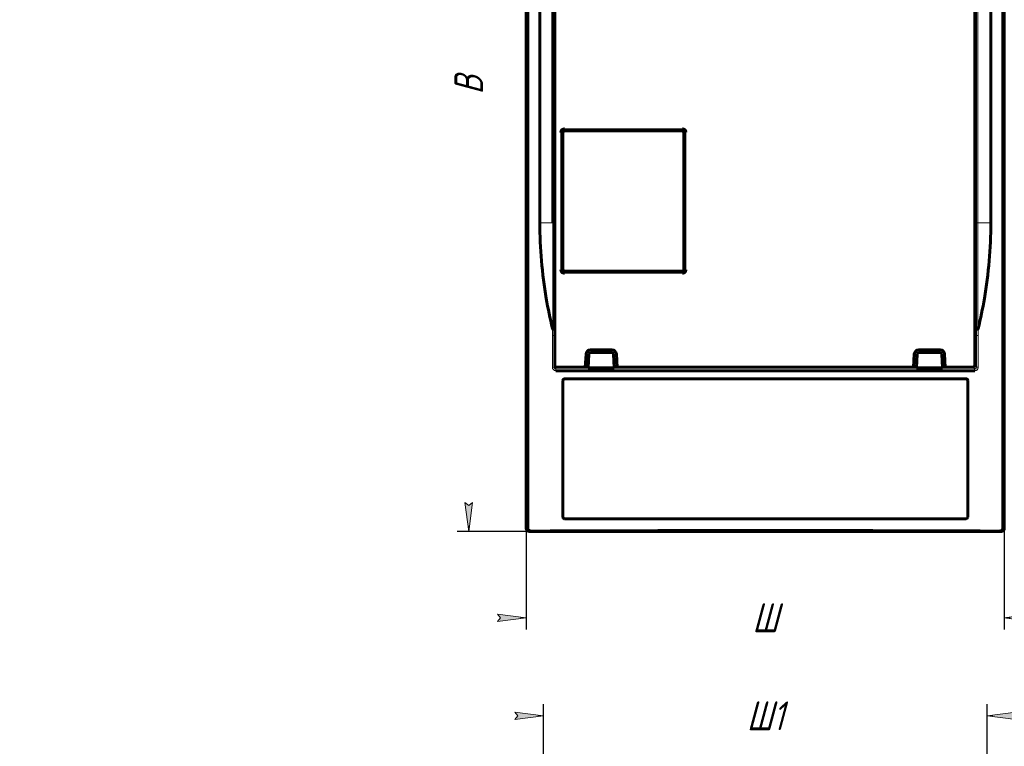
# Model space of a CAD drawing. Header units: millimetres. Extents: x 0 to 297, y 0 to 420.
# Tile 2 of 4: x 0 to 171, y 168 to 294. Entities that reach past the tile are written whole.
import ezdxf

# ---------------------------------------------------------------- set-up
doc = ezdxf.new("R2010")
doc.units = ezdxf.units.MM
doc.linetypes.add('K5LT_BASIC', pattern=[0])
doc.linetypes.add('K5LT_THIN', pattern=[0])
doc.layers.add('Системный слой', color=7, linetype='Continuous')
doc.styles.add('KDIMTEXTSTYLE', font='GOST_AU.SHX', dxfattribs={"width": 0.96, "oblique": 15, "height": 5})
doc.dimstyles.new('KDIMSTYLE (1.00)', dxfattribs={"dimtxt": 5, "dimasz": 1, "dimexe": 2, "dimexo": 0, "dimgap": 1, "dimtad": 1, "dimtxsty": 'KDIMTEXTSTYLE', "dimsah": 1, "dimcen": 0, "dimdle": 1, "dimadec": 0, "dimazin": 0, "dimtfac": 0.667, "dimtmove": 0, "dimatfit": 3, "dimfxl": 1, "dimtvp": 1, "dimtolj": 1, "dimtzin": 0, "dimarcsym": 0})

# ---------------------------------------------------------------- blocks, each defined once
blk = doc.blocks.new('U0')
at = {"layer": 'Системный слой', "color": 150, "linetype": 'K5LT_BASIC', "lineweight": 60, "true_color": 0x0080ff}
for p, q in [((155.7212990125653, 233.6354494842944), (155.2206128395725, 233.6354494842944)), ((160.7239717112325, 233.6354494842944), (160.2232855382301, 233.6354494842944))]:
    blk.add_line(p, q, dxfattribs=at)
blk = doc.blocks.new('U3')
at = {"layer": 'Системный слой', "color": 150, "linetype": 'K5LT_BASIC', "lineweight": 60, "true_color": 0x0080ff}
for p, q in [((98.72129901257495, 233.6354494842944), (98.22061283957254, 233.6354494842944)), ((103.7239717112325, 233.6354494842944), (103.2232855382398, 233.6354494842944))]:
    blk.add_line(p, q, dxfattribs=at)
blk = doc.blocks.new('KDIMARROW_01')
at = {"layer": 'Системный слой'}
blk.add_hatch(color=0, dxfattribs=at).paths.add_polyline_path([(0, 0), (-5, 0.658262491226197), (-4.5, 5.51091059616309e-16), (-5, -0.6582624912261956)])
at = {"layer": 'Системный слой', "color": 0, "linetype": 'K5LT_THIN', "lineweight": 18}
for p, q in [((-4.5, 5.51091059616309e-16), (-5, 0.658262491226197)), ((-5, 0.658262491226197), (0, 0)), ((0, 0), (-5, -0.6582624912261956)), ((-5, -0.6582624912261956), (-4.5, 5.51091059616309e-16)), ((0, 0), (-1, 0))]:
    blk.add_line(p, q, dxfattribs=at)

msp = doc.modelspace()

# ---------------------------------------------------------------- linework, layer by layer
at = {"layer": 'Системный слой', "color": 150, "linetype": 'K5LT_BASIC', "lineweight": 60, "true_color": 0x0080ff}
for p, q in [((87.97229932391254, 205.6022749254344), (87.97231117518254, 359.6023088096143)), ((88.22996634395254, 359.3596783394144), (88.22996416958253, 205.6633479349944)), ((170.7146175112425, 359.3596790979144), (170.7146200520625, 205.6633475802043)), ((170.9722856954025, 205.6022756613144), (170.9722736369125, 359.6023159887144)), ((90.32229256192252, 335.8786491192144), (90.32229256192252, 258.6548110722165)), ((92.58193242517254, 335.6233910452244), (92.58043369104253, 258.6548110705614)), ((92.82456462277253, 335.7446570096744), (92.82358200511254, 258.6548110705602)), ((168.6222919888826, 335.8786491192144), (168.6222919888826, 258.6548110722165)), ((92.90816370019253, 333.9940457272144), (92.90816370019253, 258.6548110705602)), ((165.8360277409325, 333.9940457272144), (165.8360277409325, 258.6548110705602)), ((94.32114734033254, 250.5826942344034), (94.32114734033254, 274.3478754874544)), ((94.62110164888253, 274.6478297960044), (115.0362829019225, 274.6478297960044)), ((115.3362372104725, 274.3478754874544), (115.3362372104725, 250.5826942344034)), ((115.0362829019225, 250.2827399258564), (94.62110164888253, 250.2827399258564)), ((92.91134898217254, 239.1062079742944), (92.91134898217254, 233.9023031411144)), ((165.8254091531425, 239.1062079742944), (165.8254091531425, 233.9022391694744)), ((99.13800109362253, 236.6544020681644), (102.8065834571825, 236.6544020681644)), ((99.13800109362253, 236.1544020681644), (102.8065834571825, 236.1544020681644)), ((156.1380010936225, 236.6544020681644), (159.8065834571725, 236.6544020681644)), ((159.8065834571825, 236.1544020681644), (156.1380010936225, 236.1544020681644)), ((98.21887475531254, 233.6022848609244), (98.33909746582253, 235.8962708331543)), ((98.83841223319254, 235.8701028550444), (98.71507850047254, 233.5167550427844)), ((103.2295060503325, 233.5167550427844), (103.1061723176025, 235.8701028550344)), ((103.6054870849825, 235.8962708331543), (103.7257097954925, 233.6022848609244)), ((155.2188747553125, 233.6022848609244), (155.3390974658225, 235.8962708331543)), ((155.7150785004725, 233.5167550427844), (155.8384122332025, 235.8701028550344)), ((160.1061723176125, 235.8701028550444), (160.2295060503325, 233.5167550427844)), ((160.6054870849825, 235.8962708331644), (160.7257097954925, 233.6022848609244)), ((98.21887475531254, 233.6022848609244), (93.21132568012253, 233.6022848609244)), ((103.2295060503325, 233.5167550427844), (98.71507850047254, 233.5167550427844)), ((155.2188747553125, 233.6022848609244), (103.7257097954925, 233.6022848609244)), ((155.7150785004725, 233.5167550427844), (160.2295060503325, 233.5167550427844)), ((165.5254548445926, 233.6022848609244), (160.7257097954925, 233.6022848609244)), ((94.32229227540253, 231.3022848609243), (94.32229227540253, 207.6022848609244)), ((164.3222922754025, 231.6022848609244), (94.62229227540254, 231.6022848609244)), ((164.6222922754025, 231.3022848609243), (164.6222922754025, 207.6022848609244)), ((164.3222922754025, 207.3022848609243), (94.62229227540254, 207.3022848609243)), ((88.47228603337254, 205.1022897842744), (170.4722975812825, 205.1022890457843))]:
    msp.add_line(p, q, dxfattribs=at)
at = {"layer": 'Системный слой', "color": 7, "linetype": 'K5LT_THIN', "lineweight": 18}
for p, q in [((166.1180466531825, 258.6548110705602), (166.1180466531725, 335.7443529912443)), ((166.3611533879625, 258.6548110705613), (166.3611533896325, 335.6235335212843)), ((93.97571847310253, 274.3933500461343), (94.27567285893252, 274.3933500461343)), ((93.97571847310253, 250.5372196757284), (93.97571847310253, 274.3933500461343)), ((94.27567269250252, 250.5372196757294), (94.27567285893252, 274.3933500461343)), ((94.27567285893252, 274.3933500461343), (94.32114734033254, 274.3478754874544)), ((94.57562708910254, 274.9932586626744), (115.0817574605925, 274.9932586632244)), ((94.57562708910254, 274.9932586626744), (94.57562708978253, 274.6933015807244)), ((94.57562708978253, 274.6933015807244), (115.0817574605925, 274.6933042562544)), ((94.57562708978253, 274.6933015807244), (94.62110164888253, 274.6478297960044)), ((115.0362829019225, 274.6478297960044), (115.0817574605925, 274.6933042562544)), ((115.0817574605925, 274.9932586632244), (115.0817574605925, 274.6933042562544)), ((115.3362372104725, 274.3478754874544), (115.3817118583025, 274.3933500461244)), ((115.6816660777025, 274.3933500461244), (115.3817118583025, 274.3933500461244)), ((115.3817118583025, 274.3933500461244), (115.3817116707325, 250.5372196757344)), ((115.6816660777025, 274.3933500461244), (115.6816660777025, 250.5372196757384)), ((90.32229256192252, 258.6548110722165), (92.58043369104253, 258.6548110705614)), ((92.82358200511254, 258.6548110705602), (92.58043369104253, 258.6548110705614)), ((92.82358200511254, 258.6548110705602), (92.82358952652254, 240.1993412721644)), ((92.90816370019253, 258.6548110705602), (92.82358200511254, 258.6548110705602)), ((166.1180466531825, 258.6548110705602), (165.8360277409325, 258.6548110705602)), ((166.1180219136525, 240.1872246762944), (166.1180466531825, 258.6548110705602)), ((166.1180466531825, 258.6548110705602), (166.3611533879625, 258.6548110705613)), ((168.6222919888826, 258.6548110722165), (166.3611533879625, 258.6548110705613)), ((93.97571847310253, 250.5372196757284), (94.27567269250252, 250.5372196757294)), ((94.32114734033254, 250.5826942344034), (94.27567269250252, 250.5372196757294)), ((94.62110164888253, 250.2827399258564), (94.57562709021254, 250.2372654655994)), ((94.57562709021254, 249.9373110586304), (94.57562709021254, 250.2372654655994)), ((115.0817574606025, 250.2372652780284), (94.57562709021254, 250.2372654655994)), ((115.0817574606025, 249.9373110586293), (94.57562709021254, 249.9373110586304)), ((115.0362829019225, 250.2827399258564), (115.0817574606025, 250.2372652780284)), ((115.0817574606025, 249.9373110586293), (115.0817574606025, 250.2372652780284)), ((115.3362372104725, 250.5826942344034), (115.3817116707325, 250.5372196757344)), ((115.6816660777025, 250.5372196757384), (115.3817116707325, 250.5372196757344)), ((92.50883437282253, 240.3538974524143), (92.50922517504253, 239.1061595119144)), ((92.82358952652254, 240.1993412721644), (92.82393311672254, 239.1061958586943)), ((166.1168895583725, 239.1062080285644), (166.1180219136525, 240.1872246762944)), ((166.4315543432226, 239.1060464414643), (166.4328443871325, 240.3419171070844)), ((92.82393311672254, 239.1061958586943), (92.50922517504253, 239.1061595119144)), ((92.50922517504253, 239.1061595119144), (92.50922517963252, 233.6108899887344)), ((92.91134898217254, 239.1062079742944), (92.82393311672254, 239.1061958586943)), ((92.82393311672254, 239.1061958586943), (92.82393317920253, 233.6108899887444)), ((166.1168895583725, 239.1062080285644), (165.8254091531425, 239.1062079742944)), ((166.1168897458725, 233.6107587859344), (166.1168895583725, 239.1062080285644)), ((166.4315544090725, 233.6107587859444), (166.4315543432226, 239.1060464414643)), ((92.82393317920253, 233.6108899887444), (92.50922517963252, 233.6108899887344)), ((92.91134898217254, 233.9023031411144), (92.82393317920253, 233.6108899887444)), ((93.21132568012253, 233.6022848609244), (93.12373767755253, 233.3102977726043)), ((165.8174447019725, 233.3102951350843), (165.5254548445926, 233.6022848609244)), ((166.1168897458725, 233.6107587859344), (165.8254091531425, 233.9022391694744)), ((166.1168897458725, 233.6107587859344), (166.4315544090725, 233.6107587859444)), ((88.03673075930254, 205.6177560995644), (87.97229932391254, 205.6022749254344)), ((170.9722856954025, 205.6022756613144), (170.9078537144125, 205.6177560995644)), ((88.53298734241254, 205.1179667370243), (88.47228603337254, 205.1022897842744)), ((170.4722975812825, 205.1022890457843), (170.4115972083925, 205.1179668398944))]:
    msp.add_line(p, q, dxfattribs=at)
at = {"layer": 'Системный слой', "color": 150, "linetype": 'K5LT_BASIC', "lineweight": 60, "true_color": 0x0080ff}
for centre, radius, start, end in [((99.13800109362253, 235.8544020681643), 0.8000000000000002, 90.00000000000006, 177.0000000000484), ((99.13800109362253, 235.8544020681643), 0.3, 90, 176.9999999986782), ((102.8065834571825, 235.8544020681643), 0.8, 2.999999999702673, 90), ((102.8065834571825, 235.8544020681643), 0.3000000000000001, 3.000000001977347, 89.99999999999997), ((156.1380010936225, 235.8544020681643), 0.8, 89.9999999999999, 177.000000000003), ((156.1380010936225, 235.8544020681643), 0.3000000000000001, 90, 176.9999999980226), ((159.8065834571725, 235.8544020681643), 0.8, 3.000000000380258, 90.00000000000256), ((159.8065834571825, 235.8544020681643), 0.3, 3.000000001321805, 90), ((94.62229227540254, 231.3022848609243), 0.3, 90, 180), ((164.3222922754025, 231.3022848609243), 0.3, 0, 90.00000000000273), ((94.62229227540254, 207.6022848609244), 0.3, 180, 270.0000000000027), ((164.3222922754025, 207.6022848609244), 0.3, 270, 0), ((88.47229924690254, 205.6022897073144), 0.4999999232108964, 180.0016938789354, 269.9984858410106), ((170.4722857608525, 205.6022889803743), 0.4999999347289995, 270.0013545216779, 359.9984737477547)]:
    msp.add_arc(centre, radius, start, end, dxfattribs=at)
at = {"layer": 'Системный слой', "color": 7, "linetype": 'K5LT_THIN', "lineweight": 18}
for centre, major_axis, ratio, start_param, end_param in [((93.12373768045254, 233.0103435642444), (0.0002529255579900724, 0.2999998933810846), 0.04824407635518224, 0.01747384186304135, 1.570837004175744), ((88.53296443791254, 205.6177226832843), (0.1228646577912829, -0.4846692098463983), 0.9919908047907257, 4.465958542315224, 6.033036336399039), ((170.4116199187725, 205.6177231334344), (-0.1228659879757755, -0.4846688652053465), 0.9919907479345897, 0.2501521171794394, 1.817228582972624)]:
    msp.add_ellipse(centre, major_axis=major_axis, ratio=ratio, start_param=start_param, end_param=end_param, dxfattribs=at)
at = {"layer": 'Системный слой', "color": 150, "linetype": 'K5LT_BASIC', "lineweight": 60, "true_color": 0x0080ff}
for points in [[(93.97571847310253, 274.3933500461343), (93.97571780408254, 274.4243136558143), (93.98041173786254, 274.4882883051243), (94.00589160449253, 274.5919641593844), (94.05439514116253, 274.6987791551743), (94.13164685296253, 274.8046502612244), (94.24425863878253, 274.9018650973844), (94.39645427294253, 274.9743855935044), (94.51276119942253, 274.9932659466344), (94.57562708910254, 274.9932586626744)], [(94.62110164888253, 274.6478297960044), (94.52111687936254, 274.6478297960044), (94.39686065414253, 274.5721164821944), (94.32114734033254, 274.4478602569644), (94.32114734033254, 274.3478754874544)], [(115.3362372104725, 274.3478754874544), (115.3362372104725, 274.4478602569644), (115.2605238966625, 274.5721164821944), (115.1362676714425, 274.6478297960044), (115.0362829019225, 274.6478297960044)], [(115.0817574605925, 274.9932586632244), (115.1139318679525, 274.9932572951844), (115.1802207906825, 274.9881709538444), (115.2865616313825, 274.9611097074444), (115.3966845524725, 274.9093595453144), (115.5055241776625, 274.8260132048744), (115.6002380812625, 274.7085602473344), (115.6656582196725, 274.5599237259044), (115.6816688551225, 274.4511180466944), (115.6816660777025, 274.3933500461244)], [(92.90816370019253, 258.6548110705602), (92.90816370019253, 256.3918144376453), (92.90842665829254, 251.9283911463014), (92.90948424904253, 245.5789344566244), (92.91065296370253, 241.2604788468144), (92.91134898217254, 239.1062079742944)], [(165.8360277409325, 258.6548110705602), (165.8360277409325, 256.3918141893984), (165.8351511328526, 251.9283905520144), (165.8316255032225, 245.5789324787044), (165.8277294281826, 241.2604779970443), (165.8254091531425, 239.1062079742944)], [(94.57562709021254, 249.9373110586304), (94.54345268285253, 249.9373124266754), (94.47716376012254, 249.9423987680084), (94.37082291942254, 249.9694600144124), (94.26069999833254, 250.0212101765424), (94.15186037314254, 250.1045565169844), (94.05714646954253, 250.2220094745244), (93.99172633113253, 250.3706459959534), (93.97571569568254, 250.4794516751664), (93.97571847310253, 250.5372196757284)], [(94.32114734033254, 250.5826942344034), (94.32114734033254, 250.4827094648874), (94.39686065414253, 250.3584532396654), (94.52111687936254, 250.2827399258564), (94.62110164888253, 250.2827399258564)], [(115.0362829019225, 250.2827399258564), (115.1362676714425, 250.2827399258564), (115.2605238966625, 250.3584532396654), (115.3362372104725, 250.4827094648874), (115.3362372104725, 250.5826942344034)], [(115.6816660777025, 250.5372196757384), (115.6816647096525, 250.5050452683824), (115.6765783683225, 250.4387563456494), (115.6495171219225, 250.3324155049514), (115.5977669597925, 250.2222925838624), (115.5144206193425, 250.1134529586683), (115.3969676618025, 250.0187390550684), (115.2483311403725, 249.9533189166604), (115.1395254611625, 249.9373082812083), (115.0817574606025, 249.9373110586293)], [(92.50883437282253, 240.3538974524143), (92.51194269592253, 240.3410776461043), (92.51835661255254, 240.3163764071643), (92.52876228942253, 240.2819386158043), (92.54072782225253, 240.2510504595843), (92.55465731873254, 240.2213024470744), (92.57027472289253, 240.2112013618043), (92.57924566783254, 240.2078364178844)], [(92.82358952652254, 240.1993412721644), (92.82334849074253, 240.2006782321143), (92.80137618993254, 240.2033446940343), (92.71074522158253, 240.2064967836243), (92.62442597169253, 240.2075950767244), (92.57924566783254, 240.2078364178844)], [(166.3623257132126, 240.1955411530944), (166.3175461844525, 240.1953174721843), (166.2319547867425, 240.1942697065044), (166.1415115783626, 240.1911938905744), (166.1188181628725, 240.1885508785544), (166.1180219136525, 240.1872246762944)], [(166.3623257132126, 240.1955411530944), (166.3713083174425, 240.1989192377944), (166.3869456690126, 240.2090502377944), (166.4008834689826, 240.2388595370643), (166.4128691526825, 240.2698090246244), (166.4232964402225, 240.3043164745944), (166.4297272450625, 240.3290698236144), (166.4328443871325, 240.3419171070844)], [(92.91134898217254, 233.9023031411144), (92.91134898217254, 233.8023039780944), (92.98707055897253, 233.6780272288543), (93.11132651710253, 233.6022848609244), (93.21132568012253, 233.6022848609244)], [(165.5254548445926, 233.6022848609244), (165.6254396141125, 233.6022848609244), (165.7496958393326, 233.6779981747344), (165.8254091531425, 233.8022543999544), (165.8254091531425, 233.9022391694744)], [(88.22996416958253, 205.6633479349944), (88.22996464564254, 205.5972130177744), (88.25502458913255, 205.4748663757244), (88.36792669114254, 205.3069304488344), (88.54211868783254, 205.1972086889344), (88.67353018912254, 205.1716844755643), (88.74519031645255, 205.1719396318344)], [(88.74519031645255, 205.1719396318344), (97.79421479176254, 205.2042722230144), (115.9045245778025, 205.2674472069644), (143.0400593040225, 205.2674473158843), (161.1503695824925, 205.2042720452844), (170.1993940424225, 205.1719394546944)], [(170.1993940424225, 205.1719394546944), (170.2713720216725, 205.1716832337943), (170.4031940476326, 205.1975318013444), (170.5765733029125, 205.3069618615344), (170.6895427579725, 205.4747834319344), (170.7146194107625, 205.5971663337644), (170.7146200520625, 205.6633475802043)]]:
    msp.add_open_spline(points, degree=3, dxfattribs=at)
at = {"layer": 'Системный слой', "color": 7, "linetype": 'K5LT_THIN', "lineweight": 18}
for points in [[(94.27567285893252, 274.3933500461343), (94.27566798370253, 274.4086502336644), (94.27800432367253, 274.4409077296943), (94.29072465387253, 274.4926384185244), (94.31496163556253, 274.5460689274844), (94.35352636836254, 274.5989837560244), (94.40991032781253, 274.6475981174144), (94.48564507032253, 274.6838903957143), (94.54483884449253, 274.6933133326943), (94.57562708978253, 274.6933015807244)], [(115.0817574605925, 274.6933042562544), (115.0976531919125, 274.6933086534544), (115.1310918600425, 274.6907720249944), (115.1840763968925, 274.6772818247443), (115.2391078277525, 274.6514717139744), (115.2935021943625, 274.6099175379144), (115.3409422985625, 274.5510932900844), (115.3737418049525, 274.4770012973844), (115.3817214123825, 274.4216476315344), (115.3817118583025, 274.3933500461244)], [(92.58043369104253, 258.6548110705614), (92.58043367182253, 257.9334795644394), (92.58042315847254, 256.4878764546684), (92.58037425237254, 254.3182853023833), (92.58028854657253, 252.0980733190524), (92.58017714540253, 250.0076415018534), (92.58005231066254, 248.1439222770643), (92.57992072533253, 246.4796705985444), (92.57978341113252, 244.9676855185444), (92.57964484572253, 243.5959952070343), (92.57950807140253, 242.3559648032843), (92.57937540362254, 241.2344392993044), (92.57928828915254, 240.5397157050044), (92.57924566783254, 240.2078364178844)], [(166.3623257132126, 240.1955411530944), (166.3621719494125, 241.4111631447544), (166.3619083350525, 243.7147757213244), (166.3616213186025, 246.8394884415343), (166.3614278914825, 249.5916834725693), (166.3613004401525, 251.9989897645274), (166.3612169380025, 254.1806952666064), (166.3611668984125, 256.2710946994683), (166.3611534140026, 257.8426219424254), (166.3611533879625, 258.6548110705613)], [(94.57562709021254, 250.2372654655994), (94.55973135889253, 250.2372610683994), (94.52629269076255, 250.2397976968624), (94.47330815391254, 250.2532878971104), (94.41827672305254, 250.2790980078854), (94.36388235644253, 250.3206521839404), (94.31644225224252, 250.3794764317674), (94.28364274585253, 250.4535684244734), (94.27566313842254, 250.5089220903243), (94.27567269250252, 250.5372196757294)], [(115.3817116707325, 250.5372196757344), (115.3817160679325, 250.5213239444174), (115.3791794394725, 250.4878852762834), (115.3656892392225, 250.4349007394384), (115.3398791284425, 250.3798693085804), (115.2983249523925, 250.3254749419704), (115.2395007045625, 250.2780348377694), (115.1654087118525, 250.2452353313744), (115.1100550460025, 250.2372557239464), (115.0817574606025, 250.2372652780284)], [(92.50922517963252, 233.6108899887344), (92.50922439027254, 233.5795822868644), (92.51403355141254, 233.5149309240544), (92.53994171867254, 233.4105195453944), (92.58942343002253, 233.3025139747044), (92.66891796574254, 233.1951207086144), (92.78361805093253, 233.0983948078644), (92.93418658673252, 233.0284551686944), (93.04805582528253, 233.0103938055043), (93.10926444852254, 233.0103435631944)], [(92.82393317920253, 233.6108899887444), (92.82393149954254, 233.5954265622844), (92.82632908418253, 233.5628266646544), (92.83925720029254, 233.5107274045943), (92.86396164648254, 233.4566826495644), (92.90361894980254, 233.4029524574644), (92.96102490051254, 233.3545010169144), (93.03592078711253, 233.3194140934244), (93.09378514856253, 233.3103450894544), (93.12373767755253, 233.3102977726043)], [(165.8174447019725, 233.3102951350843), (165.8327229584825, 233.3103163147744), (165.8649649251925, 233.3127102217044), (165.9166848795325, 233.3255467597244), (165.9702897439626, 233.3500299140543), (166.0235344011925, 233.3891763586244), (166.0720263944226, 233.4461685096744), (166.1076677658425, 233.5215804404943), (166.1168990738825, 233.5802876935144), (166.1168897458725, 233.6107587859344)], [(165.8319165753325, 232.9967316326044), (165.8628750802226, 233.0103669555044), (165.9268902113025, 233.0151209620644), (166.0306650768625, 233.0407411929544), (166.1379461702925, 233.0896340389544), (166.2445665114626, 233.1679137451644), (166.3416431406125, 233.2815776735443), (166.4130180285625, 233.4330585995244), (166.4315543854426, 233.5484951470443), (166.4315544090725, 233.6107587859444)], [(88.22996416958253, 205.6633479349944), (88.18727862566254, 205.6533760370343), (88.11223748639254, 205.6356929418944), (88.05831742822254, 205.6229097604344), (88.03673075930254, 205.6177560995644)], [(88.74519031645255, 205.1719396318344), (88.69758466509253, 205.1599854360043), (88.61444770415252, 205.1389049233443), (88.55592828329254, 205.1238748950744), (88.53298734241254, 205.1179667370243)], [(170.4115972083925, 205.1179668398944), (170.3898493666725, 205.1235672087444), (170.3338438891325, 205.1379557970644), (170.2495073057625, 205.1593558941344), (170.1993940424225, 205.1719394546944)], [(170.9078537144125, 205.6177560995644), (170.8872725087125, 205.6226685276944), (170.8353431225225, 205.6349822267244), (170.7593000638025, 205.6529111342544), (170.7146200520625, 205.6633475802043)]]:
    msp.add_open_spline(points, degree=3, dxfattribs=at)
at = {"layer": 'Системный слой', "color": 150, "linetype": 'K5LT_BASIC', "lineweight": 60, "true_color": 0x0080ff}
for points, knots in [([(90.32229256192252, 258.6548110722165), (90.32229256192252, 256.4542943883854), (90.50835452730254, 252.0718719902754), (91.29092651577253, 245.9516586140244), (92.09182346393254, 242.0737467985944), (92.50883437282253, 240.3538974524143)], [0, 0, 0, 0, 0.3564988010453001, 0.7129976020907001, 1, 1, 1, 1]), ([(168.6222919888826, 258.6548110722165), (168.6222919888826, 256.4542943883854), (168.4362300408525, 252.0718719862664), (167.6531364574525, 245.9475799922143), (166.8511020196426, 242.0657147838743), (166.4328443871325, 240.3419171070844)], [0, 0, 0, 0, 0.3562613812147, 0.7125227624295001, 1, 1, 1, 1])]:
    msp.add_open_spline(points, degree=3, knots=knots, dxfattribs=at)
at = {"layer": 'Системный слой', "color": 7, "linetype": 'K5LT_THIN', "lineweight": 18}
for points, weights in [([(166.1168895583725, 239.1062080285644), (166.1200340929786, 239.1063352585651), (166.2515997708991, 239.1062001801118), (166.4315543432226, 239.1060464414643)], [1, 0.7972308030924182, 0.7972308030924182, 1]), ([(165.8174447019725, 233.3102951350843), (165.8263791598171, 233.3013784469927), (165.8321549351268, 233.1762095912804), (165.8319165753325, 232.9967316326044)], [1, 0.7981154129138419, 0.7981154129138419, 1])]:
    msp.add_rational_spline(points, weights, degree=3, dxfattribs=at)
at = {"layer": 'Системный слой', "color": 150, "linetype": 'K5LT_BASIC', "lineweight": 60, "true_color": 0x0080ff}
msp.add_rational_spline([(93.10926444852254, 233.0103435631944), (117.3407305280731, 232.9967316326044), (141.6004452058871, 232.9967316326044), (165.8319165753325, 232.9967316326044)], [1, 0.9992237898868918, 0.9992237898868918, 1], degree=3, dxfattribs=at)

# ---------------------------------------------------------------- block references
at = {"layer": 'Системный слой'}
for name in ['U3', 'U0']:
    msp.add_blockref(name, (0, 0), dxfattribs=at)

# ---------------------------------------------------------------- dimensions: what is measured, and where the dimension line sits
at = {"layer": 'Системный слой', "color": 7}
msp.add_linear_dim(base=(77.97230566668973, 360.1022659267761), p1=(88.47228603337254, 205.1022897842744), p2=(88.47226069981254, 360.1022659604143), angle=90, location=(77.97230591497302, 282.6022778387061), text='\\H5.0;\\W0.965;\\Q15;\\H5.0;\\W0.965;\\Q15;\\Q15;В', dimstyle='KDIMSTYLE (1.00)', override={"dimexo": 0, "dimblk1": 'KDIMARROW_01', "dimblk2": 'KDIMARROW_01', "dimse1": 0, "dimse2": 0, "dimclrt": 7, "dimtolj": 1}, dxfattribs=at).render()
for base, p1, p2, location, text in [((87.97229813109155, 190.1022927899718), (170.9722856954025, 205.6022756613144), (87.97229932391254, 205.6022749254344), (129.4722913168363, 190.1022895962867), '\\H5.0;\\W0.965;\\Q15;\\H5.0;\\W0.965;\\Q15;\\Q15;Ш'), ((90.97229226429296, 173.0870873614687), (167.9722922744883, 142.5002820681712), (90.97229227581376, 142.5002820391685), (129.4722922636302, 173.08708737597), '\\H5.0;\\W0.965;\\Q15;\\H5.0;\\W0.965;\\Q15;\\Q15;Ш1')]:
    msp.add_linear_dim(base=base, p1=p1, p2=p2, location=location, text=text, dimstyle='KDIMSTYLE (1.00)', override={"dimexo": 0, "dimblk1": 'KDIMARROW_01', "dimblk2": 'KDIMARROW_01', "dimse1": 0, "dimse2": 0, "dimclrt": 7, "dimtolj": 1}, dxfattribs=at).render()

doc.saveas('drawing.dxf')
